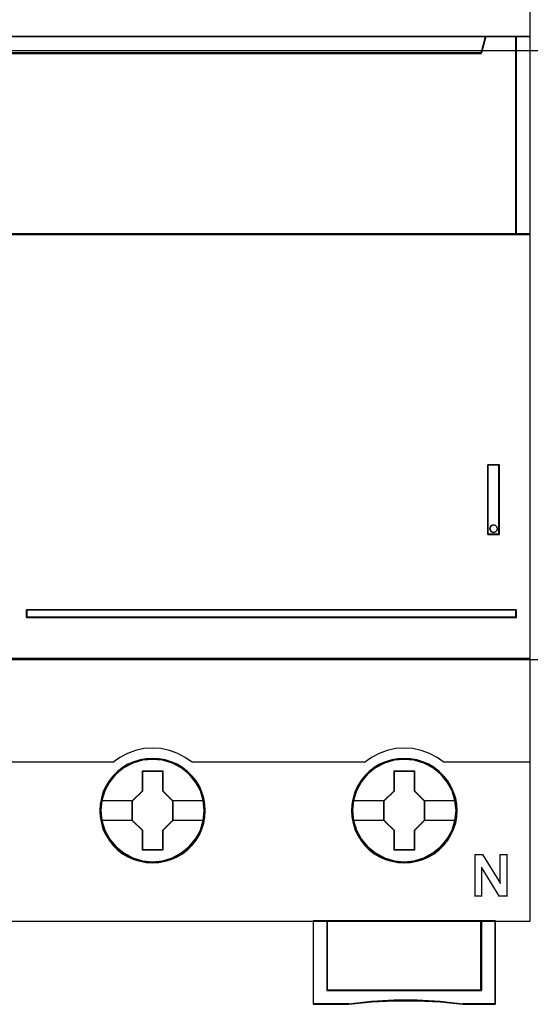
# Model space of a CAD drawing. Header units: millimetres. Extents: x 203 to 3426, y 719 to 2381.
# Tile 24 of 185: x 2520.26 to 2524.04, y 1095.53 to 1102.82. Entities that reach past the tile are written whole.
import ezdxf

# ---------------------------------------------------------------- set-up
doc = ezdxf.new("R2010")
doc.units = ezdxf.units.MM
doc.layers.add('45', color=7, linetype='Continuous')
doc.layers.add('E_Legrand_obudowy', color=7, linetype='Continuous')

# ---------------------------------------------------------------- blocks, each defined once
blk = doc.blocks.new('XL3 160 wnękowa 6x24M')
at = {"layer": 'E_Legrand_obudowy'}
blk.add_lwpolyline([(-215.641, -475.002), (215.545, -475.002), (215.545, -520.115), (-215.641, -520.115), (-215.641, -475.002)], dxfattribs=at)
blk = doc.blocks.new('P304 TX3')
at = {"layer": '45', "color": 139}
for points in [[(72.05327, 41.032708), (-0.0215, 41.032708), (-0.0215, -41.032709), (72.05327, -41.032709), (72.05327, 41.032708)], [(72.05327, 41.032708), (-0.0215, 41.032708), (-0.0215, -41.032709), (72.05327, -41.032709), (72.05327, 41.032708)], [(72.03177, 41.011153), (0, 41.011153), (0, -41.011153), (72.03177, -41.011153), (72.03177, 41.011153)], [(69.697241, -12.949472), (69.660884, -12.817744), (69.563934, -12.715954), (69.430626, -12.680029), (69.2852, -12.715954), (69.194309, -12.817744), (69.157952, -12.949472), (69.194309, -13.087188), (69.2852, -13.177003), (69.430626, -13.218916), (69.563934, -13.177003), (69.660884, -13.087188), (69.697241, -12.949472)], [(48.729481, -33.112927), (48.656651, -32.393663), (48.449366, -31.707597), (48.102023, -31.071325), (47.637031, -30.518045), (47.082402, -30.064356), (46.438136, -29.726855), (45.74345, -29.516609), (45.020752, -29.450215), (44.298054, -29.516609), (43.597765, -29.726855), (42.964704, -30.064356), (42.398871, -30.518045), (41.933879, -31.071325), (41.592138, -31.707597), (41.384852, -32.393663), (41.312022, -33.112927), (41.384852, -33.821125), (41.592138, -34.512725), (41.933879, -35.143464), (42.398871, -35.696744), (42.964704, -36.150433), (43.597765, -36.487934), (44.298054, -36.69818), (45.020752, -36.770107), (45.74345, -36.69818), (46.438136, -36.487934), (47.082402, -36.150433), (47.637031, -35.696744), (48.102023, -35.143464), (48.449366, -34.512725), (48.656651, -33.821125), (48.729481, -33.112927)], [(48.724106, -33.107466), (48.651272, -32.388217), (48.443974, -31.707696), (48.102212, -31.071437), (47.642794, -30.512635), (47.076926, -30.058955), (46.438223, -29.721461), (45.737892, -29.511218), (45.015149, -29.444826), (44.292407, -29.511218), (43.60328, -29.721461), (42.958975, -30.058955), (42.39871, -30.512635), (41.939292, -31.071437), (41.59753, -31.707696), (41.384629, -32.388217), (41.317397, -33.107466), (41.384629, -33.821183), (41.59753, -34.507237), (41.939292, -35.137963), (42.39871, -35.691232), (42.958975, -36.144913), (43.60328, -36.48794), (44.292407, -36.698182), (45.015149, -36.770107), (45.737892, -36.698182), (46.438223, -36.48794), (47.076926, -36.144913), (47.642794, -35.691232), (48.102212, -35.137963), (48.443974, -34.507237), (48.651272, -33.821183), (48.724106, -33.107466)], [(66.735632, -33.107466), (66.6628, -32.388217), (66.455508, -31.707696), (66.113757, -31.071437), (65.654353, -30.512635), (65.088502, -30.058955), (64.444217, -29.721461), (63.749509, -29.511218), (63.026789, -29.444826), (62.304069, -29.511218), (61.614963, -29.721461), (60.970678, -30.058955), (60.41043, -30.512635), (59.951026, -31.071437), (59.609275, -31.707696), (59.390778, -32.388217), (59.323548, -33.107466), (59.390778, -33.821183), (59.609275, -34.507237), (59.951026, -35.137963), (60.41043, -35.691232), (60.970678, -36.144913), (61.614963, -36.48794), (62.304069, -36.698182), (63.026789, -36.770107), (63.749509, -36.698182), (64.444217, -36.48794), (65.088502, -36.144913), (65.654353, -35.691232), (66.113757, -35.137963), (66.455508, -34.507237), (66.6628, -33.821183), (66.735632, -33.107466)], [(66.735632, -33.112927), (66.6628, -32.393663), (66.455508, -31.707597), (66.113757, -31.071325), (65.648751, -30.518045), (65.094105, -30.064356), (64.449819, -29.726855), (63.749509, -29.516609), (63.032391, -29.450215), (62.309671, -29.516609), (61.609361, -29.726855), (60.97628, -30.064356), (60.41043, -30.518045), (59.945424, -31.071325), (59.603672, -31.707597), (59.39638, -32.393663), (59.323548, -33.112927), (59.39638, -33.821125), (59.603672, -34.512725), (59.945424, -35.143464), (60.41043, -35.696744), (60.97628, -36.150433), (61.609361, -36.487934), (62.309671, -36.69818), (63.032391, -36.770107), (63.749509, -36.69818), (64.449819, -36.487934), (65.094105, -36.150433), (65.648751, -35.696744), (66.113757, -35.143464), (66.455508, -34.512725), (66.6628, -33.821125), (66.735632, -33.112927)]]:
    blk.add_lwpolyline(points, close=True, dxfattribs=at)
for points in [[(-0.0215, 22.261452), (72.05327, 22.261452)], [(68.878454, 22.261452), (68.511164, 21.034584)], [(71.012317, 8.08152), (71.012317, 22.261452)], [(3.475814, 21.077695), (68.555956, 21.077695)], [(72.05327, 8.126427), (17.23753, 8.126427)], [(69.012828, -13.36262), (69.012828, -8.379704)], [(69.012828, -8.379704), (69.853115, -8.379704)], [(69.810115, -13.36262), (69.810115, -8.379704)], [(69.012828, -13.319509), (69.853115, -13.319509)], [(35.994385, -19.29757), (35.994385, -18.764071)], [(35.994385, -18.764071), (71.057108, -18.764071)], [(71.012317, -19.29757), (71.012317, -18.764071)], [(35.994385, -19.252663), (71.057108, -19.252663)], [(-0.0215, -22.218342), (72.05327, -22.218342)], [(47.873069, -29.669363), (47.367896, -29.313597), (46.823432, -29.020951), (46.234063, -28.808639), (45.633469, -28.6824), (45.016035, -28.636494), (44.404214, -28.6824), (43.798006, -28.808639), (43.219863, -29.020951), (42.675399, -29.313597), (42.170226, -29.669363)], [(65.877429, -29.669363), (65.377848, -29.313597), (64.827747, -29.020951), (64.243967, -28.808639), (63.643347, -28.6824), (63.025888, -28.636494), (62.414041, -28.6824), (61.807808, -28.808639), (61.229641, -29.020951), (60.685154, -29.313597), (60.17996, -29.669363)], [(29.818544, -29.626252), (42.215017, -29.626252)], [(47.828278, -29.626252), (54.04891, -29.626252)], [(54.004119, -29.626252), (60.224751, -29.626252)], [(65.832637, -29.626252), (72.05327, -29.626252)], [(68.072208, -36.247386), (68.672413, -36.247386)], [(68.072208, -36.247386), (68.072208, -39.256175)], [(68.629414, -36.247386), (69.914031, -38.327492)], [(69.871032, -36.247386), (70.415695, -36.247386)], [(69.871032, -36.247386), (69.871032, -38.327492)], [(70.370904, -36.247386), (70.370904, -39.256175)], [(68.57208, -37.167087), (68.57208, -39.256175)], [(69.853115, -39.256175), (68.57208, -37.167087)], [(68.072208, -39.213064), (68.616872, -39.213064)], [(69.810115, -39.213064), (70.415695, -39.213064)], [(56.505272, -40.989598), (56.505272, -46.967659)], [(63.048403, -40.989598), (56.505272, -40.989598)], [(57.501433, -40.989598), (57.501433, -45.983291)], [(68.511164, -45.983291), (68.511164, -40.989598)], [(69.514492, -40.989598), (69.514492, -46.967659)], [(57.501433, -45.938383), (68.555956, -45.938383)], [(59.099591, -46.922752), (56.505272, -46.922752)], [(67.235505, -46.967659), (65.611682, -46.767919), (63.965462, -46.671271), (62.319242, -46.671271), (60.689821, -46.767919), (59.0548, -46.967659)], [(69.557492, -46.922752), (67.192505, -46.922752)]]:
    blk.add_lwpolyline(points, dxfattribs=at)
at = {"layer": '45', "color": 7}
for points in [[(68.555008, 21.075193), (3.478097, 21.075193), (3.154886, 22.261452), (-0.0215, 22.261452), (-0.0215, 8.08152), (0.725229, 8.08152), (0.725229, 8.710513), (0.725229, 9.383646), (0.725229, 12.528611), (3.082442, 12.765863), (5.439655, 12.931388), (7.802441, 13.01415), (10.170799, 13.01415), (12.533585, 12.931388), (14.890798, 12.765863), (17.248011, 12.528611), (17.248011, 9.383646), (17.248011, 8.710513), (17.248011, 8.08152), (17.99474, 8.08152), (71.057108, 8.08152), (71.057108, 22.261452), (68.878219, 22.261452), (68.555008, 21.075193)], [(3.476536, 21.034584), (68.555234, 21.034584), (68.878454, 22.261452), (3.153316, 22.261452), (3.476536, 21.034584)], [(71.012317, 22.261452), (71.012317, 8.08152), (72.05327, 8.08152), (72.05327, 22.261452), (71.012317, 22.261452)], [(69.012828, -13.36262), (69.853115, -13.36262), (69.853115, -8.379704), (69.012828, -8.379704), (69.012828, -13.36262)], [(69.194309, -12.817744), (69.2852, -12.715954), (69.430626, -12.680029), (69.563934, -12.715954), (69.660884, -12.817744), (69.697241, -12.949472), (69.660884, -13.087188), (69.563934, -13.177003), (69.430626, -13.218916), (69.2852, -13.177003), (69.194309, -13.087188), (69.157952, -12.949472), (69.194309, -12.817744)], [(35.994385, -18.764071), (35.994385, -19.29757), (71.057108, -19.29757), (71.057108, -18.764071), (35.994385, -18.764071)], [(48.797564, -33.118244), (48.775156, -32.670105), (48.702329, -32.221966), (48.551073, -31.790425), (48.371806, -31.375481), (48.136519, -30.988201), (47.856415, -30.639648), (47.525892, -30.318758), (47.161756, -30.042129), (46.792019, -29.798696), (46.360659, -29.616121), (45.929298, -29.488871), (45.47553, -29.405882), (45.021761, -29.383752), (44.567993, -29.405882), (44.125428, -29.488871), (43.677262, -29.616121), (43.262708, -29.798696), (42.876164, -30.042129), (42.517631, -30.318758), (42.181506, -30.639648), (41.918208, -30.988201), (41.677318, -31.375481), (41.475643, -31.790425), (41.358, -32.221966), (41.268366, -32.670105), (41.240356, -33.118244), (41.268366, -33.566383), (41.358, -34.003457), (41.475643, -34.434998), (41.677318, -34.844409), (41.918208, -35.237223), (42.181506, -35.59684), (42.517631, -35.91773), (42.876164, -36.194359), (43.262708, -36.421195), (43.677262, -36.60377), (44.125428, -36.742085), (44.567993, -36.830606), (45.021761, -36.852736), (45.47553, -36.830606), (45.929298, -36.742085), (46.360659, -36.60377), (46.792019, -36.421195), (47.161756, -36.194359), (47.525892, -35.91773), (47.856415, -35.59684), (48.136519, -35.237223), (48.371806, -34.844409), (48.551073, -34.434998), (48.702329, -34.003457), (48.775156, -33.566383), (48.797564, -33.118244)], [(48.797564, -33.118244), (48.775156, -32.670105), (48.702329, -32.221966), (48.551073, -31.790425), (48.371806, -31.375481), (48.136519, -30.988201), (47.856415, -30.639648), (47.525892, -30.318758), (47.161756, -30.042129), (46.792019, -29.798696), (46.360659, -29.616121), (45.929298, -29.488871), (45.47553, -29.405882), (45.021761, -29.383752), (44.567993, -29.405882), (44.125428, -29.488871), (43.677262, -29.616121), (43.262708, -29.798696), (42.876164, -30.042129), (42.517631, -30.318758), (42.181506, -30.639648), (41.918208, -30.988201), (41.677318, -31.375481), (41.475643, -31.790425), (41.358, -32.221966), (41.268366, -32.670105), (41.240356, -33.118244), (41.268366, -33.566383), (41.358, -34.003457), (41.475643, -34.434998), (41.677318, -34.844409), (41.918208, -35.237223), (42.181506, -35.59684), (42.517631, -35.91773), (42.876164, -36.194359), (43.262708, -36.421195), (43.677262, -36.60377), (44.125428, -36.742085), (44.567993, -36.830606), (45.021761, -36.852736), (45.47553, -36.830606), (45.929298, -36.742085), (46.360659, -36.60377), (46.792019, -36.421195), (47.161756, -36.194359), (47.525892, -35.91773), (47.856415, -35.59684), (48.136519, -35.237223), (48.371806, -34.844409), (48.551073, -34.434998), (48.702329, -34.003457), (48.775156, -33.566383), (48.797564, -33.118244)], [(48.776065, -33.118244), (48.753784, -32.672692), (48.681371, -32.227139), (48.530975, -31.798089), (48.352729, -31.38554), (48.11878, -31.000495), (47.84027, -30.653954), (47.511628, -30.334917), (47.149564, -30.059885), (46.781931, -29.817856), (46.353025, -29.636335), (45.924119, -29.50982), (45.472932, -29.42731), (45.021745, -29.405308), (44.570559, -29.42731), (44.130512, -29.50982), (43.684896, -29.636335), (43.2727, -29.817856), (42.888356, -30.059885), (42.531863, -30.334917), (42.197651, -30.653954), (41.935851, -31.000495), (41.696332, -31.38554), (41.495805, -31.798089), (41.37883, -32.227139), (41.289707, -32.672692), (41.261856, -33.118244), (41.289707, -33.563797), (41.37883, -33.998348), (41.495805, -34.427398), (41.696332, -34.834446), (41.935851, -35.224992), (42.197651, -35.582534), (42.531863, -35.901571), (42.888356, -36.176604), (43.2727, -36.40213), (43.684896, -36.583652), (44.130512, -36.721168), (44.570559, -36.809178), (45.021745, -36.831181), (45.472932, -36.809178), (45.924119, -36.721168), (46.353025, -36.583652), (46.781931, -36.40213), (47.149564, -36.176604), (47.511628, -35.901571), (47.84027, -35.582534), (48.11878, -35.224992), (48.352729, -34.834446), (48.530975, -34.427398), (48.681371, -33.998348), (48.753784, -33.563797), (48.776065, -33.118244)], [(66.807299, -33.118244), (66.78489, -32.670105), (66.712063, -32.221966), (66.555205, -31.790425), (66.375938, -31.375481), (66.146253, -30.988201), (65.866149, -30.639648), (65.535626, -30.318758), (65.171491, -30.042129), (64.801753, -29.798696), (64.370393, -29.616121), (63.939033, -29.488871), (63.485264, -29.405882), (63.031495, -29.383752), (62.577727, -29.405882), (62.135162, -29.488871), (61.686996, -29.616121), (61.272442, -29.798696), (60.885898, -30.042129), (60.527365, -30.318758), (60.19124, -30.639648), (59.927942, -30.988201), (59.68145, -31.375481), (59.485378, -31.790425), (59.367734, -32.221966), (59.278101, -32.670105), (59.25009, -33.118244), (59.278101, -33.566383), (59.367734, -34.003457), (59.485378, -34.434998), (59.68145, -34.844409), (59.927942, -35.237223), (60.19124, -35.59684), (60.527365, -35.91773), (60.885898, -36.194359), (61.272442, -36.421195), (61.686996, -36.60377), (62.135162, -36.742085), (62.577727, -36.830606), (63.031495, -36.852736), (63.485264, -36.830606), (63.939033, -36.742085), (64.370393, -36.60377), (64.801753, -36.421195), (65.171491, -36.194359), (65.535626, -35.91773), (65.866149, -35.59684), (66.146253, -35.237223), (66.375938, -34.844409), (66.555205, -34.434998), (66.712063, -34.003457), (66.78489, -33.566383), (66.807299, -33.118244)], [(66.807299, -33.118244), (66.78489, -32.670105), (66.712063, -32.221966), (66.555205, -31.790425), (66.375938, -31.375481), (66.146253, -30.988201), (65.866149, -30.639648), (65.535626, -30.318758), (65.171491, -30.042129), (64.801753, -29.798696), (64.370393, -29.616121), (63.939033, -29.488871), (63.485264, -29.405882), (63.031495, -29.383752), (62.577727, -29.405882), (62.135162, -29.488871), (61.686996, -29.616121), (61.272442, -29.798696), (60.885898, -30.042129), (60.527365, -30.318758), (60.19124, -30.639648), (59.927942, -30.988201), (59.68145, -31.375481), (59.485378, -31.790425), (59.367734, -32.221966), (59.278101, -32.670105), (59.25009, -33.118244), (59.278101, -33.566383), (59.367734, -34.003457), (59.485378, -34.434998), (59.68145, -34.844409), (59.927942, -35.237223), (60.19124, -35.59684), (60.527365, -35.91773), (60.885898, -36.194359), (61.272442, -36.421195), (61.686996, -36.60377), (62.135162, -36.742085), (62.577727, -36.830606), (63.031495, -36.852736), (63.485264, -36.830606), (63.939033, -36.742085), (64.370393, -36.60377), (64.801753, -36.421195), (65.171491, -36.194359), (65.535626, -35.91773), (65.866149, -35.59684), (66.146253, -35.237223), (66.375938, -34.844409), (66.555205, -34.434998), (66.712063, -34.003457), (66.78489, -33.566383), (66.807299, -33.118244)], [(66.785799, -33.118244), (66.763518, -32.672692), (66.691105, -32.227139), (66.535139, -31.798089), (66.356893, -31.38554), (66.128514, -31.000495), (65.850004, -30.653954), (65.521362, -30.334917), (65.159298, -30.059885), (64.791665, -29.817856), (64.362759, -29.636335), (63.933853, -29.50982), (63.482666, -29.42731), (63.031479, -29.405308), (62.580293, -29.42731), (62.140246, -29.50982), (61.69463, -29.636335), (61.282435, -29.817856), (60.89809, -30.059885), (60.541597, -30.334917), (60.207385, -30.653954), (59.945585, -31.000495), (59.700496, -31.38554), (59.505539, -31.798089), (59.388564, -32.227139), (59.299441, -32.672692), (59.27159, -33.118244), (59.299441, -33.563797), (59.388564, -33.998348), (59.505539, -34.427398), (59.700496, -34.834446), (59.945585, -35.224992), (60.207385, -35.582534), (60.541597, -35.901571), (60.89809, -36.176604), (61.282435, -36.40213), (61.69463, -36.583652), (62.140246, -36.721168), (62.580293, -36.809178), (63.031479, -36.831181), (63.482666, -36.809178), (63.933853, -36.721168), (64.362759, -36.583652), (64.791665, -36.40213), (65.159298, -36.176604), (65.521362, -35.901571), (65.850004, -35.582534), (66.128514, -35.224992), (66.356893, -34.834446), (66.535139, -34.427398), (66.691105, -33.998348), (66.763518, -33.563797), (66.785799, -33.118244)], [(44.308232, -30.280102), (45.750236, -30.280102), (45.750236, -31.69925), (46.468411, -32.403281), (46.468411, -33.822429), (45.750236, -34.537547), (45.750236, -35.945608), (44.308232, -35.945608), (44.308232, -34.537547), (43.573093, -33.822429), (43.573093, -32.403281), (44.308232, -31.69925), (44.308232, -30.280102)], [(44.308232, -30.280102), (45.750236, -30.280102), (45.750236, -30.280102), (45.750236, -31.69925), (45.750236, -31.69925), (46.468411, -32.403281), (46.468411, -32.403281), (46.468411, -33.822429), (46.468411, -33.822429), (45.750236, -34.537547), (45.750236, -34.537547), (45.750236, -35.945608), (45.750236, -35.945608), (44.308232, -35.945608), (44.308232, -35.945608), (44.308232, -34.537547), (44.308232, -34.537547), (43.573093, -33.822429), (43.573093, -33.822429), (43.573093, -32.403281), (43.573093, -32.403281), (44.308232, -31.69925), (44.308232, -31.69925), (44.308232, -30.280102), (44.308232, -30.280102)], [(62.318421, -30.280102), (63.761318, -30.280102), (63.761318, -31.69925), (64.479936, -32.403281), (64.479936, -33.822429), (63.761318, -34.537547), (63.761318, -35.945608), (62.318421, -35.945608), (62.318421, -34.537547), (61.582827, -33.822429), (61.582827, -32.403281), (62.318421, -31.69925), (62.318421, -30.280102)], [(62.318421, -30.280102), (63.761318, -30.280102), (63.761318, -30.280102), (63.761318, -31.69925), (63.761318, -31.69925), (64.479936, -32.403281), (64.479936, -32.403281), (64.479936, -33.822429), (64.479936, -33.822429), (63.761318, -34.537547), (63.761318, -34.537547), (63.761318, -35.945608), (63.761318, -35.945608), (62.318421, -35.945608), (62.318421, -35.945608), (62.318421, -34.537547), (62.318421, -34.537547), (61.582827, -33.822429), (61.582827, -33.822429), (61.582827, -32.403281), (61.582827, -32.403281), (62.318421, -31.69925), (62.318421, -31.69925), (62.318421, -30.280102), (62.318421, -30.280102)], [(44.318814, -30.301658), (45.739402, -30.301658), (45.739402, -31.710007), (46.446911, -32.408681), (46.446911, -33.81703), (45.739402, -34.526706), (45.739402, -35.924053), (44.318814, -35.924053), (44.318814, -34.526706), (43.594593, -33.81703), (43.594593, -32.408681), (44.318814, -31.710007), (44.318814, -30.301658)], [(62.329003, -30.301658), (63.750484, -30.301658), (63.750484, -31.710007), (64.458436, -32.408681), (64.458436, -33.81703), (63.750484, -34.526706), (63.750484, -35.924053), (62.329003, -35.924053), (62.329003, -34.526706), (61.604327, -33.81703), (61.604327, -32.408681), (62.329003, -31.710007), (62.329003, -30.301658)], [(68.551756, -45.975932), (57.505421, -45.975932), (57.505421, -40.989598), (56.505272, -40.989598), (56.505272, -46.967659), (59.064312, -46.967659), (60.695839, -46.795907), (62.321779, -46.712802), (63.964481, -46.712802), (65.607184, -46.795907), (67.227536, -46.967659), (69.557492, -46.967659), (69.557492, -40.989598), (68.551756, -40.989598), (68.551756, -45.975932)], [(57.501433, -40.989598), (57.501433, -45.983291), (68.555956, -45.983291), (68.555956, -40.989598), (63.025899, -40.989598), (57.501433, -40.989598)]]:
    blk.add_lwpolyline(points, close=True, dxfattribs=at)
at = {"layer": '45', "color": 140}
for points in [[(68.555008, 21.075193), (3.478097, 21.075193), (3.154886, 22.261452), (-0.0215, 22.261452), (-0.0215, 8.08152), (0.725229, 8.08152), (0.725229, 8.710513), (0.725229, 9.383646), (0.725229, 12.528611), (3.082442, 12.765863), (5.439655, 12.931388), (7.802441, 13.01415), (10.170799, 13.01415), (12.533585, 12.931388), (14.890798, 12.765863), (17.248011, 12.528611), (17.248011, 9.383646), (17.248011, 8.710513), (17.248011, 8.08152), (17.99474, 8.08152), (71.057108, 8.08152), (71.057108, 22.261452), (68.878219, 22.261452), (68.555008, 21.075193)], [(68.535021, 21.057244), (3.49748, 21.057244), (3.174464, 22.239897), (0, 22.239897), (0, 8.103075), (0.746277, 8.103075), (0.746277, 8.730156), (0.746277, 9.401242), (0.746277, 12.536646), (3.102064, 12.773177), (5.457851, 12.938198), (7.819208, 13.020709), (10.186133, 13.020709), (12.547489, 12.938198), (14.903276, 12.773177), (17.259063, 12.536646), (17.259063, 9.401242), (17.259063, 8.730156), (17.259063, 8.103075), (18.005341, 8.103075), (71.035609, 8.103075), (71.035609, 22.239897), (68.858037, 22.239897), (68.535021, 21.057244)], [(3.497824, 21.05614), (68.533945, 21.05614), (68.856954, 22.239897), (3.174816, 22.239897), (3.497824, 21.05614)], [(71.012317, 22.261452), (71.012317, 8.08152), (72.05327, 8.08152), (72.05327, 22.261452), (71.012317, 22.261452)]]:
    blk.add_lwpolyline(points, close=True, dxfattribs=at)
at = {"layer": '45', "color": 59}
for points in [[(3.476536, 21.034584), (68.555234, 21.034584), (68.878454, 22.261452), (3.153316, 22.261452), (3.476536, 21.034584)], [(71.033817, 22.239897), (71.033817, 8.103075), (72.03177, 8.103075), (72.03177, 22.239897), (71.033817, 22.239897)], [(69.012828, -13.36262), (69.853115, -13.36262), (69.853115, -8.379704), (69.012828, -8.379704), (69.012828, -13.36262)], [(69.194309, -12.817744), (69.2852, -12.715954), (69.430626, -12.680029), (69.563934, -12.715954), (69.660884, -12.817744), (69.697241, -12.949472), (69.660884, -13.087188), (69.563934, -13.177003), (69.430626, -13.218916), (69.2852, -13.177003), (69.194309, -13.087188), (69.157952, -12.949472), (69.194309, -12.817744)], [(68.551756, -45.975932), (57.505421, -45.975932), (57.505421, -40.989598), (56.505272, -40.989598), (56.505272, -46.967659), (59.064312, -46.967659), (60.695839, -46.795907), (62.321779, -46.712802), (63.964481, -46.712802), (65.607184, -46.795907), (67.227536, -46.967659), (69.557492, -46.967659), (69.557492, -40.989598), (68.551756, -40.989598), (68.551756, -45.975932)], [(68.535223, -45.961231), (57.523763, -45.961231), (57.523763, -41.009357), (56.526772, -41.009357), (56.526772, -46.946103), (59.077732, -46.946103), (60.704109, -46.775539), (62.324915, -46.693008), (63.962431, -46.693008), (65.599947, -46.775539), (67.215184, -46.946103), (69.537783, -46.946103), (69.537783, -41.009357), (68.535223, -41.009357), (68.535223, -45.961231)], [(57.501433, -40.989598), (57.501433, -45.983291), (68.555956, -45.983291), (68.555956, -40.989598), (63.025899, -40.989598), (57.501433, -40.989598)], [(57.522933, -41.009357), (57.522933, -45.961735), (68.534456, -45.961735), (68.534456, -41.009357), (63.025909, -41.009357), (57.522933, -41.009357)]]:
    blk.add_lwpolyline(points, close=True, dxfattribs=at)
at = {"layer": '45', "color": 1}
for points in [[(35.994385, -18.764071), (35.994385, -19.29757), (71.057108, -19.29757), (71.057108, -18.764071), (35.994385, -18.764071)], [(36.015885, -18.78383), (36.015885, -19.276015), (71.035609, -19.276015), (71.035609, -18.78383), (36.015885, -18.78383)]]:
    blk.add_lwpolyline(points, close=True, dxfattribs=at)
at = {"layer": '45', "color": 7}
for points in [[(41.312022, -32.387153), (43.617885, -32.387153)], [(46.425411, -32.387153), (48.729481, -32.387153)], [(59.316381, -32.387153), (61.627619, -32.387153)], [(64.435145, -32.387153), (66.735632, -32.387153)], [(41.312022, -33.795446), (43.617885, -33.795446)], [(46.425411, -33.795446), (48.729481, -33.795446)], [(59.316381, -33.795446), (61.627619, -33.795446)], [(64.435145, -33.795446), (66.735632, -33.795446)]]:
    blk.add_lwpolyline(points, dxfattribs=at)
blk = doc.blocks.new('G$CCC6CD2FA')
at = {"xscale": 0.103478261, "yscale": 0.103478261, "zscale": 0.103478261}
blk.add_blockref('P304 TX3', (-133.7476, 28.7038), dxfattribs=at)
at = {"layer": 'E_Legrand_obudowy', "color": 67, "true_color": 0x727430, "xscale": 0.1, "yscale": 0.1, "zscale": 0.1}
blk.add_blockref('XL3 160 wnękowa 6x24M', (-112.1857, 78.4038), dxfattribs=at)

msp = doc.modelspace()

# ---------------------------------------------------------------- block references
msp.add_blockref('G$CCC6CD2FA', (2650.3343, 1071.6878))

doc.saveas('drawing.dxf')
